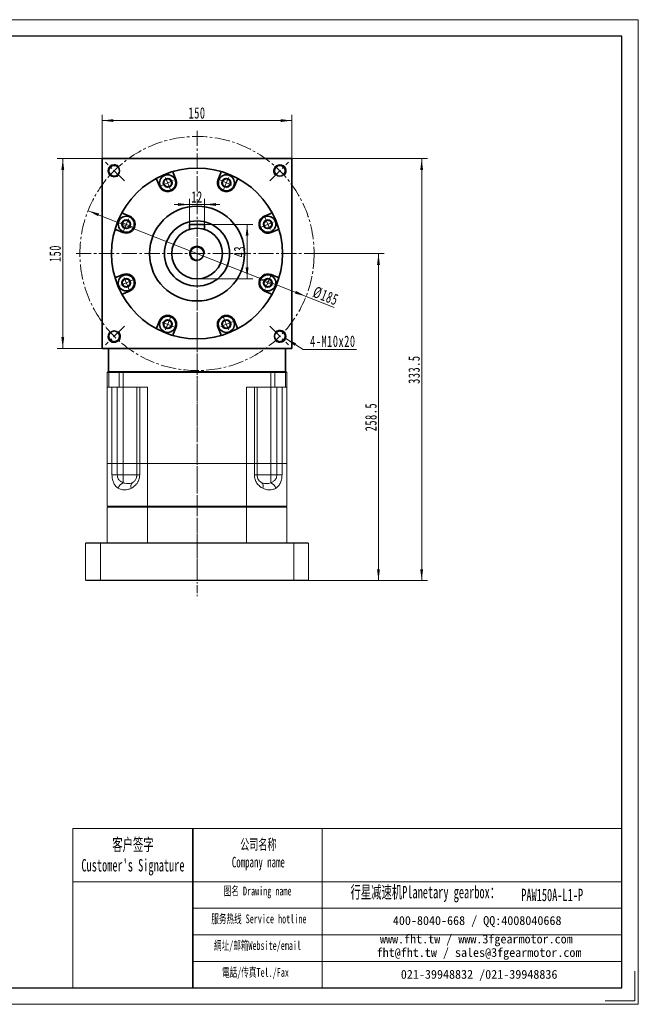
# Model space of a CAD drawing. Header units: millimetres. Extents: x 2861 to 3961, y -283 to 566.
# Tile 3 of 3: x 3472 to 3961, y -283 to 495. Entities that reach past the tile are written whole.
import ezdxf

# ---------------------------------------------------------------- set-up
doc = ezdxf.new("R2010")
doc.units = ezdxf.units.MM
doc.set_wipeout_variables(frame=1)
doc.linetypes.add('CENTER', pattern=[10.16, 6.35, -1.27, 1.27, -1.27])
doc.linetypes.add('点画线', pattern=[18, 12, -2, 2, -2])
doc.layers.get('0').update_dxf_attribs({"lineweight": 35})
for name, color, linetype, lineweight in [('3中心线层', 1, 'CENTER', 18), ('7标注层', 4, 'Continuous', 18), ('EB0', 7, 'Continuous', 35), ('SLD-0', 7, 'Continuous', 18), ('中心线层', 1, '点画线', 18), ('图框_外框线', 7, 'Continuous', 18), ('尺寸线层', 3, 'Continuous', 18), ('粗实线层', 7, 'Continuous', 35)]:
    doc.layers.add(name, color=color, linetype=linetype, lineweight=lineweight)
doc.styles.add('SLDTEXTSTYLE4', font='txt', dxfattribs={"width": 0.611111})
doc.styles.add('标准', font='txt', dxfattribs={"width": 0.667})
doc.dimstyles.new('a4-1-3', dxfattribs={"dimtxt": 9, "dimasz": 9, "dimexe": 4.5, "dimexo": 0, "dimgap": 1.5, "dimtad": 1, "dimdec": 3, "dimdsep": 46, "dimtxsty": '标准', "dimblk": '_CAXARROW', "dimcen": 0, "dimdle": 18, "dimazin": 2, "dimtfac": 0.707107, "dimtdec": 3, "dimtix": 1, "dimtmove": 2, "dimatfit": 3, "dimfxl": 0, "dimfrac": 2, "dimtolj": 1, "dimarcsym": 0})

# ---------------------------------------------------------------- blocks, each defined once
blk = doc.blocks.new('*X17')
at = {"layer": '中心线层', "linetype": '点画线', "lineweight": 18}
for p, q in [((-7.37, 0), (7.37, 0)), ((0, -7.37), (0, 7.37))]:
    blk.add_line(p, q, dxfattribs=at)
at = {"layer": '粗实线层'}
for p, q in [((-3.46, 0), (-1.73, 3)), ((-3.46, 0), (-1.73, -3)), ((-1.73, 3), (1.73, 3)), ((3.46, 0), (1.73, 3)), ((3.46, 0), (1.73, 3)), ((3.46, 0), (1.73, -3)), ((-1.73, -3), (1.73, -3))]:
    blk.add_line(p, q, dxfattribs=at)
blk.add_circle((0, 0), 3.46, dxfattribs=at)
for start, end in [(0, 180), (180, 360)]:
    blk.add_arc((0, 0), 6.37, start, end, dxfattribs=at)
blk = doc.blocks.new('*X18')
at = {"layer": '尺寸线层', "linetype": 'Continuous'}
for points in [[(3526.38, 344.5), (3534.34, 340.16), (3535.16, 342.25)], [(3698.53, 276.77), (3689.75, 279.02), (3690.57, 281.11)]]:
    blk.add_hatch(color=0, dxfattribs=at).paths.add_polyline_path(points, flags=0)
at = {"layer": '尺寸线层', "color": 0, "linetype": 'Continuous'}
blk.add_line((3720.69, 268.05), (3526.38, 344.5), dxfattribs=at)
at = {"layer": '尺寸线层', "color": 0, "insert": (3714.09, 277.07), "char_height": 9, "width": 41.9084, "attachment_point": 5, "rotation": 338.52399, "line_spacing_factor": 1.15057, "style": '标准'}
blk.add_mtext('\\T1.1;%%C185', dxfattribs=at)
blk = doc.blocks.new('_CAXARROW')
blk.add_hatch(color=0).paths.add_polyline_path([(0, 0), (-1, 0.125), (-1, -0.125)], flags=0)
blk = doc.blocks.new('*X19')
at = {"layer": '尺寸线层', "linetype": 'Continuous'}
blk.add_hatch(color=0, dxfattribs=at).paths.add_polyline_path([(-14.71, 8.58), (-6.48, 4.77), (-7.68, 2.86)], flags=0)
at = {"layer": '尺寸线层', "color": 0, "linetype": 'Continuous'}
blk.add_line((-14.71, 8.58), (-0.97, 0), dxfattribs=at)
at = {"layer": '尺寸线层', "color": 0}
for p, q in [((-0.97, 0), (0, 0)), ((0, 0), (41.11, 0)), ((0, 0), (0, 0))]:
    blk.add_line(p, q, dxfattribs=at)
at = {"layer": '尺寸线层', "color": 0, "insert": (4.5, 1.8), "char_height": 9, "width": 78.7372, "attachment_point": 7, "line_spacing_factor": 1.15057, "style": '标准'}
blk.add_mtext('\\T1.1;4-M10x20', dxfattribs=at)
blk = doc.blocks.new('*X20')
at = {"layer": '尺寸线层', "linetype": 'Continuous'}
for points in [[(3537.46, 415.72), (3546.46, 416.84), (3546.46, 414.59)], [(3687.46, 415.72), (3678.46, 416.84), (3678.46, 414.59)]]:
    blk.add_hatch(color=0, dxfattribs=at).paths.add_polyline_path(points, flags=0)
at = {"layer": '尺寸线层', "color": 0, "linetype": 'Continuous'}
for p, q in [((3537.46, 385.63), (3537.46, 420.22)), ((3687.46, 385.63), (3687.46, 420.22)), ((3537.46, 415.72), (3687.46, 415.72))]:
    blk.add_line(p, q, dxfattribs=at)
at = {"layer": '尺寸线层', "color": 0, "insert": (3612.46, 421.69), "char_height": 9, "width": 26.8287, "attachment_point": 5, "line_spacing_factor": 1.15057, "style": '标准'}
blk.add_mtext('\\T1.1;150', dxfattribs=at)
blk = doc.blocks.new('*X21')
at = {"layer": '尺寸线层', "linetype": 'Continuous'}
for points in [[(3506.43, 385.63), (3505.3, 376.63), (3507.55, 376.63)], [(3506.43, 235.63), (3505.3, 244.63), (3507.55, 244.63)]]:
    blk.add_hatch(color=0, dxfattribs=at).paths.add_polyline_path(points, flags=0)
at = {"layer": '尺寸线层', "color": 0, "linetype": 'Continuous'}
for p, q in [((3537.46, 385.63), (3501.93, 385.63)), ((3506.43, 235.63), (3506.43, 385.63)), ((3537.46, 235.63), (3501.93, 235.63))]:
    blk.add_line(p, q, dxfattribs=at)
at = {"layer": '尺寸线层', "color": 0, "insert": (3500.45, 310.63), "char_height": 9, "width": 26.8287, "attachment_point": 5, "rotation": 90, "line_spacing_factor": 1.15057, "style": '标准'}
blk.add_mtext('\\T1.1;150', dxfattribs=at)
blk = doc.blocks.new('*X30')
at = {"layer": '尺寸线层', "linetype": 'Continuous'}
for points in [[(3606.46, 349.38), (3597.46, 348.26), (3597.46, 350.51)], [(3618.46, 349.38), (3627.46, 348.26), (3627.46, 350.51)]]:
    blk.add_hatch(color=0, dxfattribs=at).paths.add_polyline_path(points, flags=0)
at = {"layer": '尺寸线层', "color": 0, "linetype": 'Continuous'}
for p, q in [((3606.46, 333.63), (3606.46, 353.88)), ((3618.46, 333.63), (3618.46, 353.88)), ((3630.46, 349.38), (3594.46, 349.38))]:
    blk.add_line(p, q, dxfattribs=at)
at = {"layer": '尺寸线层', "color": 0, "insert": (3612.46, 355.36), "char_height": 9, "width": 18, "attachment_point": 5, "line_spacing_factor": 1.15057, "style": '标准'}
blk.add_mtext('\\T1.1;12', dxfattribs=at)
blk = doc.blocks.new('*X31')
at = {"layer": '尺寸线层', "linetype": 'Continuous'}
for points in [[(3652.01, 333.63), (3653.13, 324.63), (3650.88, 324.63)], [(3652.01, 290.63), (3653.13, 299.63), (3650.88, 299.63)]]:
    blk.add_hatch(color=0, dxfattribs=at).paths.add_polyline_path(points, flags=0)
at = {"layer": '尺寸线层', "color": 0, "linetype": 'Continuous'}
for p, q in [((3618.46, 333.63), (3656.51, 333.63)), ((3652.01, 333.63), (3652.01, 290.63)), ((3612.46, 290.63), (3656.51, 290.63))]:
    blk.add_line(p, q, dxfattribs=at)
at = {"layer": '尺寸线层', "color": 0, "insert": (3646.06, 312.13), "char_height": 9, "width": 18.4199, "attachment_point": 5, "rotation": 90, "line_spacing_factor": 1.15057, "style": '标准'}
blk.add_mtext('\\T1.1;43', dxfattribs=at)
blk = doc.blocks.new('*X43')
at = {"layer": '尺寸线层', "linetype": 'Continuous'}
for points in [[(3789.88, 385.63), (3788.75, 376.63), (3791, 376.63)], [(3789.88, 52.13), (3788.75, 61.13), (3791, 61.13)]]:
    blk.add_hatch(color=0, dxfattribs=at).paths.add_polyline_path(points, flags=0)
at = {"layer": '尺寸线层', "color": 0, "linetype": 'Continuous'}
for p, q in [((3687.46, 385.63), (3794.38, 385.63)), ((3789.88, 52.13), (3789.88, 385.63)), ((3699.96, 52.13), (3794.38, 52.13))]:
    blk.add_line(p, q, dxfattribs=at)
at = {"layer": '尺寸线层', "color": 0, "insert": (3783.92, 218.88), "char_height": 9, "width": 41.3526, "attachment_point": 5, "rotation": 90, "line_spacing_factor": 1.15057, "style": '标准'}
blk.add_mtext('\\T1.1;333.5', dxfattribs=at)
blk = doc.blocks.new('*X44')
at = {"layer": '尺寸线层', "linetype": 'Continuous'}
for points in [[(3755.77, 310.63), (3756.89, 301.63), (3754.64, 301.63)], [(3755.77, 52.13), (3756.89, 61.13), (3754.64, 61.13)]]:
    blk.add_hatch(color=0, dxfattribs=at).paths.add_polyline_path(points, flags=0)
at = {"layer": '尺寸线层', "color": 0, "linetype": 'Continuous'}
for p, q in [((3707.96, 310.63), (3760.27, 310.63)), ((3755.77, 310.63), (3755.77, 52.13)), ((3699.96, 52.13), (3760.27, 52.13))]:
    blk.add_line(p, q, dxfattribs=at)
at = {"layer": '尺寸线层', "color": 0, "insert": (3749.82, 181.38), "char_height": 9, "width": 42.0015, "attachment_point": 5, "rotation": 90, "line_spacing_factor": 1.15057, "style": '标准'}
blk.add_mtext('\\T1.1;258.5', dxfattribs=at)

msp = doc.modelspace()

# ---------------------------------------------------------------- linework, layer by layer
at = {"color": 7, "linetype": 'Continuous', "lineweight": 15}
for p, q in [((3541.9551, 217.1331), (3541.4551, 216.633)), ((3541.4551, 205.1331), (3541.4551, 216.633)), ((3542.7051, 216.633), (3541.4551, 216.633)), ((3541.9551, 217.1331), (3543.0801, 217.1331)), ((3543.0801, 217.1331), (3542.7051, 216.633)), ((3550.9414, 216.633), (3542.7051, 216.633)), ((3542.7051, 216.633), (3542.7051, 205.1331)), ((3543.0801, 217.1331), (3551.2721, 217.1331)), ((3551.2721, 217.1331), (3550.9414, 216.633)), ((3550.9414, 205.1331), (3550.9414, 216.633)), ((3554.2486, 216.633), (3550.9414, 216.633)), ((3551.2721, 217.1331), (3554.2486, 217.1331)), ((3554.2486, 217.1331), (3670.6616, 217.1331)), ((3554.2486, 217.1331), (3554.2486, 216.633)), ((3670.6616, 216.633), (3554.2486, 216.633)), ((3554.2486, 216.633), (3554.2486, 205.1331)), ((3670.6616, 217.1331), (3673.6381, 217.1331)), ((3670.6616, 217.1331), (3670.6616, 216.633)), ((3673.9688, 216.633), (3670.6616, 216.633)), ((3670.6616, 205.1331), (3670.6616, 216.633)), ((3673.9688, 216.633), (3673.6381, 217.1331)), ((3673.6381, 217.1331), (3681.8301, 217.1331)), ((3673.9688, 216.633), (3673.9688, 205.1331)), ((3682.2051, 216.633), (3673.9688, 216.633)), ((3682.2051, 216.633), (3681.8301, 217.1331)), ((3681.8301, 217.1331), (3682.9551, 217.1331)), ((3682.2051, 205.1331), (3682.2051, 216.633)), ((3683.4551, 216.633), (3682.2051, 216.633)), ((3683.4551, 216.633), (3682.9551, 217.1331)), ((3683.4551, 216.633), (3683.4551, 205.1331)), ((3542.7051, 205.1331), (3541.4551, 205.1331)), ((3541.4551, 144.6331), (3541.4551, 205.1331)), ((3550.9414, 205.1331), (3542.7051, 205.1331)), ((3545.304, 144.6331), (3545.304, 205.1331)), ((3549.4492, 205.1331), (3549.4492, 144.6331)), ((3554.2486, 205.1331), (3550.9414, 205.1331)), ((3554.1188, 205.1331), (3554.1188, 144.6331)), ((3573.4679, 205.1331), (3554.2486, 205.1331)), ((3564.9551, 144.6331), (3564.9551, 205.1331)), ((3567.1591, 205.1331), (3567.1591, 144.6331)), ((3573.4679, 205.1331), (3573.4679, 144.6331)), ((3670.6616, 205.1331), (3651.4423, 205.1331)), ((3651.4423, 144.6331), (3651.4423, 205.1331)), ((3657.7512, 144.6331), (3657.7512, 205.1331)), ((3659.9551, 205.1331), (3659.9551, 144.6331)), ((3673.9688, 205.1331), (3670.6616, 205.1331)), ((3670.7914, 205.1331), (3670.7914, 144.6331)), ((3682.2051, 205.1331), (3673.9688, 205.1331)), ((3675.4611, 144.6331), (3675.4611, 205.1331)), ((3679.6062, 205.1331), (3679.6062, 144.6331)), ((3683.4551, 205.1331), (3682.2051, 205.1331)), ((3683.4551, 205.1331), (3683.4551, 144.6331)), ((3545.304, 144.6331), (3541.4551, 144.6331)), ((3541.4551, 144.6331), (3541.4551, 111.1331)), ((3545.304, 144.6331), (3541.4551, 144.6331)), ((3545.304, 135.6331), (3545.304, 144.6331)), ((3545.304, 144.6331), (3549.4492, 144.6331)), ((3549.4492, 144.6331), (3545.304, 144.6331)), ((3549.4492, 144.6331), (3549.4492, 135.6331)), ((3554.1188, 144.6331), (3549.4492, 144.6331)), ((3549.4492, 144.6331), (3554.1188, 144.6331)), ((3554.1188, 135.6331), (3554.1188, 144.6331)), ((3564.9551, 144.6331), (3554.1188, 144.6331)), ((3554.1188, 144.6331), (3564.9551, 144.6331)), ((3564.9551, 135.6331), (3564.9551, 144.6331)), ((3564.9551, 144.6331), (3567.1591, 144.6331)), ((3567.1591, 144.6331), (3564.9551, 144.6331)), ((3567.1591, 144.6331), (3567.1591, 135.6331)), ((3573.4679, 144.6331), (3567.1591, 144.6331)), ((3573.4679, 144.6331), (3567.1591, 144.6331)), ((3573.4679, 111.1331), (3573.4679, 144.6331)), ((3651.4423, 144.6331), (3573.4679, 144.6331)), ((3651.4423, 144.6331), (3573.4679, 144.6331)), ((3651.4423, 144.6331), (3651.4423, 111.1331)), ((3657.7512, 144.6331), (3651.4423, 144.6331)), ((3657.7512, 144.6331), (3651.4423, 144.6331)), ((3657.7512, 135.6331), (3657.7512, 144.6331)), ((3657.7512, 144.6331), (3659.9551, 144.6331)), ((3659.9551, 144.6331), (3657.7512, 144.6331)), ((3659.9551, 144.6331), (3659.9551, 135.6331)), ((3670.7914, 144.6331), (3659.9551, 144.6331)), ((3659.9551, 144.6331), (3670.7914, 144.6331)), ((3670.7914, 135.6331), (3670.7914, 144.6331)), ((3675.4611, 144.6331), (3670.7914, 144.6331)), ((3670.7914, 144.6331), (3675.4611, 144.6331)), ((3675.4611, 135.6331), (3675.4611, 144.6331)), ((3675.4611, 144.6331), (3679.6062, 144.6331)), ((3679.6062, 144.6331), (3675.4611, 144.6331)), ((3679.6062, 144.6331), (3679.6062, 135.6331)), ((3683.4551, 144.6331), (3679.6062, 144.6331)), ((3683.4551, 144.6331), (3679.6062, 144.6331)), ((3683.4551, 111.1331), (3683.4551, 144.6331)), ((3545.304, 135.6331), (3549.4492, 135.6331)), ((3549.4492, 135.6331), (3554.1188, 135.6331)), ((3554.1188, 135.6331), (3564.9551, 135.6331)), ((3554.1188, 135.6331), (3554.1188, 129.5011)), ((3567.1591, 135.6331), (3564.9551, 135.6331)), ((3657.7512, 135.6331), (3659.9551, 135.6331)), ((3659.9551, 135.6331), (3670.7914, 135.6331)), ((3670.7914, 135.6331), (3670.7914, 129.5011)), ((3670.7914, 135.6331), (3675.4611, 135.6331)), ((3679.6062, 135.6331), (3675.4611, 135.6331)), ((3541.4551, 111.1331), (3573.4679, 111.1331)), ((3573.4679, 110.1331), (3541.4551, 110.1331)), ((3541.4551, 82.133), (3541.4551, 110.1331)), ((3573.5964, 110.6331), (3541.9551, 110.6331)), ((3541.9551, 110.6331), (3573.5964, 110.6331)), ((3573.4679, 111.1331), (3651.4423, 111.1331)), ((3573.4679, 82.133), (3573.4679, 110.1331)), ((3651.4423, 110.1331), (3573.4679, 110.1331)), ((3651.3138, 110.6331), (3573.5964, 110.6331)), ((3573.5964, 110.6331), (3651.3138, 110.6331)), ((3682.9551, 110.6331), (3651.3138, 110.6331)), ((3651.3138, 110.6331), (3682.9551, 110.6331)), ((3651.4423, 111.1331), (3683.4551, 111.1331)), ((3651.4423, 82.133), (3651.4423, 110.1331)), ((3683.4551, 110.1331), (3651.4423, 110.1331)), ((3683.4551, 82.133), (3683.4551, 110.1331)), ((3536.1121, 81.6331), (3524.4551, 81.6331)), ((3524.4551, 81.6331), (3524.4551, 52.6331)), ((3524.9551, 82.133), (3536.299, 82.133)), ((3536.1121, 52.6331), (3536.1121, 81.6331)), ((3688.7981, 81.6331), (3536.1121, 81.6331)), ((3536.299, 82.133), (3688.6112, 82.133)), ((3688.6112, 82.133), (3699.9551, 82.133)), ((3688.7981, 81.6331), (3688.7981, 52.6331)), ((3700.4551, 81.6331), (3688.7981, 81.6331)), ((3700.4551, 52.6331), (3700.4551, 81.6331)), ((3524.4551, 52.6331), (3536.1121, 52.6331)), ((3536.299, 52.133), (3524.9551, 52.133)), ((3536.1121, 52.6331), (3688.7981, 52.6331)), ((3688.6112, 52.133), (3536.299, 52.133)), ((3699.9551, 52.133), (3688.6112, 52.133)), ((3688.7981, 52.6331), (3700.4551, 52.6331))]:
    msp.add_line(p, q, dxfattribs=at)
msp.add_line((3609.1419, -143.7976), (3609.1419, -269.5698))
for centre, radius, start, end in [((3556.5795, 123.4735), 6.5105, 112.2070384, 165.3405406), ((3563.763, 126.7989), 3.6352, 131.9843146, 207.4873194), ((3661.1472, 126.7989), 3.6352, 332.5127745, 48.0156859), ((3668.3307, 123.4735), 6.5105, 14.6594742, 67.793002)]:
    msp.add_arc(centre, radius, start, end, dxfattribs=at)
for points, knots in [([(3550.2809, 125.1211), (3549.6327, 125.5896), (3548.6197, 126.3217), (3547.475, 127.7819), (3546.7009, 129.1011), (3546.0876, 130.5822), (3545.6424, 132.174), (3545.3591, 133.8767), (3545.3224, 135.0477), (3545.304, 135.6331)], [0, 0, 0, 0, 2.87535003, 4.49339855, 6.11019318, 7.62575647, 9.140182, 10.63867492, 12.13662643, 12.13662643, 12.13662643, 12.13662643]), ([(3549.4492, 135.6331), (3549.4955, 135.0455), (3549.55, 134.3546), (3549.977, 133.0547), (3550.7548, 131.6944), (3552.2814, 130.327), (3553.5181, 129.7711), (3554.1188, 129.5011)], [0, 0, 0, 0, 1.58288668, 1.86126394, 3.83202637, 6.0832257, 8.20998106, 8.20998106, 8.20998106, 8.20998106]), ([(3567.1591, 135.6331), (3567.1225, 134.9411), (3567.0557, 133.6735), (3566.5677, 131.9147), (3566.0487, 130.6963), (3565.3695, 129.4636), (3564.51, 128.2448), (3563.251, 126.9457), (3561.9142, 125.8929), (3560.997, 125.3784), (3560.5382, 125.1211)], [0, 0, 0, 0, 1.90346265, 3.4872403, 5.07199036, 5.67428425, 7.58473545, 9.49727225, 11.28008057, 13.06388852, 13.06388852, 13.06388852, 13.06388852]), ([(3561.3313, 129.5011), (3561.8248, 129.8143), (3562.5663, 130.2849), (3563.4888, 131.3043), (3564.174, 132.3245), (3564.6291, 133.4147), (3564.9029, 134.5792), (3564.935, 135.228), (3564.9551, 135.6331)], [0, 0, 0, 0, 2.21348377, 3.32594096, 4.43619248, 5.87429024, 6.47272674, 7.46705315, 7.46705315, 7.46705315, 7.46705315]), ([(3664.372, 125.1211), (3663.5779, 125.5896), (3662.337, 126.3217), (3660.8196, 127.7819), (3659.7614, 129.1011), (3658.8945, 130.5822), (3658.2502, 132.174), (3657.8334, 133.8767), (3657.7786, 135.0477), (3657.7512, 135.6331)], [0, 0, 0, 0, 3.09457451, 4.83598636, 6.57604871, 8.20716049, 9.83704954, 11.44979115, 13.06194956, 13.06194956, 13.06194956, 13.06194956]), ([(3659.9551, 135.6331), (3659.9954, 135.0455), (3660.0428, 134.3546), (3660.4069, 133.0547), (3661.0584, 131.6944), (3662.2659, 130.327), (3663.1496, 129.7711), (3663.5789, 129.5011)], [0, 0, 0, 0, 1.43919666, 1.69230368, 3.48416635, 5.53100915, 7.4647019, 7.4647019, 7.4647019, 7.4647019]), ([(3670.7914, 129.5011), (3671.4803, 129.8143), (3672.5153, 130.2849), (3673.6947, 131.3043), (3674.5425, 132.3245), (3675.0816, 133.4147), (3675.4009, 134.5792), (3675.4379, 135.228), (3675.4611, 135.6331)], [0, 0, 0, 0, 2.43466541, 3.65828581, 4.87947641, 6.46127306, 7.1195092, 8.21319224, 8.21319224, 8.21319224, 8.21319224]), ([(3679.6062, 135.6331), (3679.5816, 134.9411), (3679.5366, 133.6735), (3679.2047, 131.9147), (3678.8448, 130.6963), (3678.3654, 129.4636), (3677.7466, 128.2448), (3676.8041, 126.9457), (3675.7628, 125.8929), (3675.0072, 125.3784), (3674.6293, 125.1211)], [0, 0, 0, 0, 1.76880186, 3.24053503, 4.71317204, 5.27285582, 7.04815266, 8.82538622, 10.4820678, 12.13968035, 12.13968035, 12.13968035, 12.13968035]), ([(3560.5382, 125.1211), (3560.4772, 125.0901), (3559.5681, 124.6281), (3557.746, 124.0651), (3555.4583, 123.8875), (3553.5454, 123.9928), (3551.881, 124.3001), (3550.8412, 124.8336), (3550.2809, 125.1211)], [0, 0, 0, 0, 0.18420837, 2.74643248, 5.31984955, 7.00092447, 8.68033711, 10.64337142, 10.64337142, 10.64337142, 10.64337142]), ([(3554.1188, 129.5011), (3554.5342, 129.334), (3555.7681, 128.8375), (3557.7834, 128.7946), (3559.6688, 128.8254), (3560.7727, 129.274), (3561.3313, 129.5011)], [0, 0, 0, 0, 1.24749681, 3.70559341, 5.53544568, 7.41027591, 7.41027591, 7.41027591, 7.41027591]), ([(3663.5789, 129.5011), (3663.9513, 129.334), (3665.0577, 128.8375), (3666.7144, 128.7946), (3668.8981, 128.8254), (3670.1552, 129.274), (3670.7914, 129.5011)], [0, 0, 0, 0, 1.2474284, 3.70537927, 5.53512978, 7.40984781, 7.40984781, 7.40984781, 7.40984781]), ([(3674.6293, 125.1211), (3674.5783, 125.0901), (3673.8177, 124.6281), (3672.2183, 124.0651), (3670.0353, 123.8875), (3668.0634, 123.9928), (3666.2542, 124.3001), (3665.0311, 124.8336), (3664.372, 125.1211)], [0, 0, 0, 0, 0.18420907, 2.74644458, 5.31987138, 7.00095458, 8.68037162, 10.64341167, 10.64341167, 10.64341167, 10.64341167])]:
    msp.add_open_spline(points, degree=3, knots=knots, dxfattribs=at)
for points in [[(3541.9551, 110.6331), (3541.4551, 111.1331)], [(3541.4551, 110.1331), (3541.9551, 110.6331)], [(3573.4679, 111.1331), (3573.5964, 110.6331)], [(3573.5964, 110.6331), (3573.4679, 110.1331)], [(3651.4423, 111.1331), (3651.3138, 110.6331)], [(3651.3138, 110.6331), (3651.4423, 110.1331)], [(3683.4551, 111.1331), (3682.9551, 110.6331)], [(3682.9551, 110.6331), (3683.4551, 110.1331)], [(3524.4551, 81.6331), (3524.9551, 82.133)], [(3536.299, 82.133), (3536.1121, 81.6331)], [(3688.6112, 82.133), (3688.7981, 81.6331)], [(3699.9551, 82.133), (3700.4551, 81.6331)], [(3524.4551, 52.6331), (3524.9551, 52.133)], [(3536.1121, 52.6331), (3536.299, 52.133)], [(3688.7981, 52.6331), (3688.6112, 52.133)], [(3699.9551, 52.133), (3700.4551, 52.6331)]]:
    msp.add_open_spline(points, degree=1, dxfattribs=at)
at = {"layer": '3中心线层'}
msp.add_line((3612.4551, 322.8212), (3612.4551, 39.8138), dxfattribs=at)
at = {"layer": '7标注层', "color": 0}
msp.add_line((3514.2664, -143.7976), (3514.2664, -269.5483), dxfattribs=at)
at = {"layer": 'EB0'}
msp.add_line((3682.4551, 217.1331), (3542.4551, 217.1331), dxfattribs=at)
at = {"layer": '中心线层'}
for p, q in [((3612.4551, 53.7111), (3612.4551, 408.1411)), ((3555.0496, 368.0386), (3540.2237, 382.8644)), ((3669.8606, 368.0386), (3684.6865, 382.8644)), ((3516.9551, 310.6331), (3707.9551, 310.6331)), ((3555.0496, 253.2275), (3540.2237, 238.4017)), ((3669.8606, 253.2275), (3684.6865, 238.4017))]:
    msp.add_line(p, q, dxfattribs=at)
msp.add_circle((3612.4551, 310.6331), 92.5, dxfattribs=at)
at = {"layer": '图框_外框线'}
for p, q in [((3514.2664, -143.7976), (3609.1419, -143.7976)), ((3609.1419, -143.7976), (3609.1419, -269.5483)), ((3609.1419, -143.7976), (3947.8748, -143.7976)), ((3711.3639, -143.7976), (3711.3639, -269.5483)), ((3514.2664, -185.7607), (3609.1419, -185.7607)), ((3609.1419, -185.7607), (3947.8748, -185.7607)), ((3609.1419, -206.7423), (3947.8748, -206.7423)), ((3609.1419, -227.7238), (3947.8748, -227.7238)), ((3609.1419, -248.7054), (3947.8748, -248.7054))]:
    msp.add_line(p, q, dxfattribs=at)
at = {"layer": '图框_外框线', "color": 3}
msp.add_lwpolyline([(2860.6588, -282.6473), (3960.9738, -282.6473), (3960.9738, 495.4325), (2860.6588, 495.4325)], close=True, dxfattribs=at)
at = {"layer": '图框_外框线', "color": 3, "lineweight": 25}
msp.add_lwpolyline([(2926.1538, -269.5483), (3947.8748, -269.5483), (3947.8748, 482.3335), (2926.1538, 482.3335)], close=True, dxfattribs=at)
at = {"layer": '图框_外框线', "color": 3}
msp.add_lwpolyline([(3958.354, -256.4493), (3958.354, -280.0275), (3934.7758, -280.0275)], dxfattribs=at)
at = {"layer": '粗实线层'}
for p, q in [((3537.4551, 385.6331), (3687.4551, 385.6331)), ((3537.4551, 235.6331), (3537.4551, 385.6331)), ((3687.4551, 235.6331), (3687.4551, 385.6331)), ((3618.4551, 333.6331), (3606.4551, 333.6331)), ((3606.4551, 333.6331), (3606.4551, 329.7118)), ((3618.4551, 333.6331), (3618.4551, 329.7118)), ((3553.8816, 293.9479), (3548.7845, 291.8366)), ((3671.0286, 293.9479), (3676.1257, 291.8366)), ((3559.2392, 281.0135), (3554.1421, 278.9023)), ((3665.671, 281.0135), (3670.7681, 278.9023)), ((3537.4551, 235.6331), (3687.4551, 235.6331)), ((3542.4551, 217.1331), (3542.4551, 235.6331)), ((3682.4551, 217.1331), (3682.4551, 235.6331))]:
    msp.add_line(p, q, dxfattribs=at)
for centre, radius in [((3547.0477, 376.0404), 4.25), ((3612.4551, 310.6331), 67.5), ((3677.8625, 376.0404), 4.25), ((3612.4551, 310.6331), 37.5), ((3612.4551, 310.6331), 25.75), ((3612.4551, 310.6331), 20), ((3612.4551, 310.6331), 5.25), ((3547.0477, 245.2257), 4.25), ((3677.8625, 245.2257), 4.25)]:
    msp.add_circle(centre, radius, dxfattribs=at)
at = {"layer": '粗实线层', "lineweight": 18}
for centre, radius, start, end in [((3547.0477, 376.0404), 5, 43.4512768, 315), ((3677.8625, 376.0404), 5, 313.4512768, 225), ((3612.4551, 310.6331), 6, 0, 270), ((3677.8625, 245.2257), 5, 223.4512768, 135), ((3547.0477, 245.2257), 5, 133.4512768, 45)]:
    msp.add_arc(centre, radius, start, end, dxfattribs=at)
at = {"layer": '粗实线层'}
for centre, radius, start, end in [((3548.4018, 292.7605), 1, 195.5906628, 292.4999471), ((3556.5604, 287.4807), 7, 292.5, 112.5), ((3668.3498, 287.4807), 7, 67.5, 247.5), ((3676.5084, 292.7605), 1, 247.5000529, 344.4093372), ((3554.5248, 277.9784), 1, 112.5000529, 209.4093372), ((3670.3854, 277.9784), 1, 330.5906628, 67.4999471)]:
    msp.add_arc(centre, radius, start, end, dxfattribs=at)

# ---------------------------------------------------------------- block references
at = {"layer": '尺寸线层'}
msp.add_blockref('*X19', (3697.2597, 234.8944), dxfattribs=at)
at = {"layer": '粗实线层'}
for p, rotation in [((3556.5604, 287.4807), 112.5), ((3668.3498, 287.4807), 247.5000000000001)]:
    msp.add_blockref('*X17', p, dxfattribs=dict(at, rotation=rotation))

# ---------------------------------------------------------------- texts
at = {"layer": 'SLD-0', "color": 1, "attachment_point": 2, "style": 'SLDTEXTSTYLE4'}
for s, insert, char_height, width in [("{\\fSimSun|b1|i0|c134|p2;客户签字\\PCustomer's Signature}", (3561.8677, -151.5609), 9.791395, 121.805964), ('{\\fSimSun|b1|i0|c134|p2;公司名称\\PCompany name}', (3660.9013, -152.0807), 8.392624, 108.658281), ('{\\fSimSun|b1|i0|c134|p2;图名 Drawing name}', (3660.3276, -189.6284), 6.993854, 89.442186), ('{\\fSimSun|b1|i0|c134|p2;  \\H1.1667x;行星减速机Planetary gearbox\\fSimSun|b0|i0|c134|p2;：}', (3789.2636, -189.0889), 8.392624, 131.996174), ('{\\fSimSun|b1|i0|c134|p2;PAW150A-L1-P}', (3892.9509, -191.3171), 9.791395, 71.256681), ('{\\fSimSun|b1|i0|c134|p2;服务热线 Service hotline}', (3661.3194, -211.6204), 6.993854, 99.647188), ('{\\fSimSun|b1|i0|c134|p2;網址/邮箱Website/email}', (3660.2303, -232.6918), 6.993854, 103.723343), ('{\\fSimSun|b1|i0|c134|p2;電話/传真Tel./Fax}', (3658.6634, -253.9274), 6.993854, 104.970831)]:
    msp.add_mtext(s, dxfattribs=dict(at, insert=insert, char_height=char_height, width=width))
at = {"layer": 'SLD-0', "color": 1, "char_height": 6.993854, "attachment_point": 2}
for s, insert, width in [('{\\fSimSun|b1|i0|c134|p2;400-8040-668 / QQ:4008040668}', (3833.7205, -212.9567), 203.62891), ('{\\fSimSun|b1|i0|c134|p2;www.fht.tw / www.3fgearmotor.com }', (3833.0756, -227.524), 203.858139), ('{\\fSimSun|b1|i0|c134|p2;fht@fht.tw / sales@3fgearmotor.com }', (3835.2071, -238.1738), 203.858139), ('{\\fSimSun|b1|i0|c134|p2;021-39948832 /021-39948836 }', (3835.2802, -255.4566), 155.661111)]:
    msp.add_mtext(s, dxfattribs=dict(at, insert=insert, width=width))

# ---------------------------------------------------------------- dimensions: what is measured, and where the dimension line sits
at = {"layer": '尺寸线层'}
dim = msp.add_linear_dim(base=(3687.4551, 415.7192), p1=(3537.4551, 385.6331), p2=(3687.4551, 385.6331), dimstyle='a4-1-3', override={"dimsah": 1, "dimtfill": 1, "dimtzin": 0}, dxfattribs=at)
dim.commit()
dim.dimension.update_dxf_attribs({"geometry": '*X20', "text_midpoint": (3612.4551, 421.6941), "dimtype": 160})
for base, p1, p2, angle, picture, middle in [((3506.4291, 385.6331), (3537.4551, 235.6331), (3537.4551, 385.6331), 90, '*X21', (3500.4543, 310.6331)), ((3789.8756, 385.6331), (3699.9551, 52.133), (3687.4551, 385.6331), 90, '*X43', (3783.9243, 218.883)), ((3652.0096, 290.6331), (3618.4551, 333.6331), (3612.4551, 290.6331), 270, '*X31', (3646.0598, 312.1331)), ((3755.7699, 52.133), (3707.9551, 310.6331), (3699.9551, 52.133), 90, '*X44', (3749.8185, 181.383))]:
    dim = msp.add_linear_dim(base=base, p1=p1, p2=p2, angle=angle, dimstyle='a4-1-3', override={"dimsah": 1, "dimtfill": 1, "dimtzin": 0}, dxfattribs=at)
    dim.commit()
    dim.dimension.update_dxf_attribs({"geometry": picture, "text_midpoint": middle, "dimtype": 160})

# ---------------------------------------------------------------- next in the draw order: wipeouts: each hides what was drawn before it
for points in [[(3595.1833, 368.9635), (3594.7222, 369.8659), (3594.7222, 369.8659), (3593.5778, 371.2434), (3592.0951, 372.2476), (3590.3913, 372.799), (3588.6014, 372.854), (3586.867, 372.4083), (3586.867, 372.4083), (3585.3254, 371.497), (3584.0986, 370.1925), (3583.2838, 368.5978), (3582.9454, 366.8393), (3583.1102, 365.0561), (3583.1102, 365.0561), (3583.4223, 364.092), (3583.4223, 364.092), (3584.2531, 362.653), (3585.428, 361.4781), (3586.867, 360.6473), (3588.472, 360.2172), (3590.1336, 360.2172), (3591.7385, 360.6473), (3591.7385, 360.6473), (3593.4365, 361.6878), (3594.7298, 363.2021), (3595.4919, 365.0419), (3595.6481, 367.0272)], [(3641.4879, 364.092), (3641.8, 365.0561), (3641.8, 365.0561), (3641.9648, 366.8393), (3641.6264, 368.5978), (3640.8116, 370.1925), (3639.5848, 371.497), (3638.0432, 372.4083), (3638.0432, 372.4083), (3636.3088, 372.854), (3634.5189, 372.799), (3632.8151, 372.2476), (3631.3324, 371.2434), (3630.1881, 369.8659), (3630.1881, 369.8659), (3629.727, 368.9635), (3629.727, 368.9635), (3629.2969, 367.3586), (3629.2969, 365.697), (3629.727, 364.092), (3630.5578, 362.653), (3631.7327, 361.4781), (3633.1717, 360.6473), (3633.1717, 360.6473), (3635.1081, 360.1824), (3637.0933, 360.3386), (3638.9332, 361.1007), (3640.4474, 362.394)], [(3558.9962, 339.6659), (3558.032, 339.9779), (3558.032, 339.9779), (3556.2489, 340.1428), (3554.4904, 339.8044), (3552.8957, 338.9896), (3551.5911, 337.7628), (3550.6799, 336.2212), (3550.6799, 336.2212), (3550.2342, 334.4868), (3550.2892, 332.6968), (3550.8406, 330.9931), (3551.8448, 329.5103), (3553.2222, 328.366), (3553.2222, 328.366), (3554.1246, 327.9049), (3554.1246, 327.9049), (3555.7296, 327.4749), (3557.3912, 327.4749), (3558.9962, 327.9049), (3560.4352, 328.7357), (3561.6101, 329.9106), (3562.4409, 331.3496), (3562.4409, 331.3496), (3562.9058, 333.286), (3562.7495, 335.2713), (3561.9874, 337.1111), (3560.6941, 338.6254)], [(3670.7856, 327.9049), (3671.688, 328.366), (3671.688, 328.366), (3673.0654, 329.5103), (3674.0696, 330.9931), (3674.621, 332.6968), (3674.6761, 334.4868), (3674.2303, 336.2212), (3674.2303, 336.2212), (3673.3191, 337.7628), (3672.0145, 338.9896), (3670.4199, 339.8044), (3668.6613, 340.1428), (3666.8782, 339.9779), (3666.8782, 339.9779), (3665.914, 339.6659), (3665.914, 339.6659), (3664.475, 338.8351), (3663.3001, 337.6602), (3662.4693, 336.2212), (3662.0393, 334.6162), (3662.0393, 332.9546), (3662.4693, 331.3496), (3662.4693, 331.3496), (3663.5098, 329.6517), (3665.0241, 328.3583), (3666.8639, 327.5963), (3668.8492, 327.44)], [(3583.4223, 257.1741), (3583.1102, 256.21), (3583.1102, 256.21), (3582.9454, 254.4268), (3583.2838, 252.6683), (3584.0986, 251.0736), (3585.3254, 249.7691), (3586.867, 248.8578), (3586.867, 248.8578), (3588.6014, 248.4121), (3590.3913, 248.4671), (3592.0951, 249.0185), (3593.5778, 250.0227), (3594.7222, 251.4002), (3594.7222, 251.4002), (3595.1833, 252.3026), (3595.1833, 252.3026), (3595.6133, 253.9075), (3595.6133, 255.5691), (3595.1833, 257.1741), (3594.3525, 258.6131), (3593.1775, 259.788), (3591.7385, 260.6188), (3591.7385, 260.6188), (3589.8021, 261.0837), (3587.8169, 260.9275), (3585.9771, 260.1654), (3584.4628, 258.8721)], [(3629.727, 252.3026), (3630.1881, 251.4002), (3630.1881, 251.4002), (3631.3324, 250.0227), (3632.8151, 249.0185), (3634.5189, 248.4671), (3636.3088, 248.4121), (3638.0432, 248.8578), (3638.0432, 248.8578), (3639.5848, 249.7691), (3640.8116, 251.0736), (3641.6264, 252.6683), (3641.9648, 254.4268), (3641.8, 256.21), (3641.8, 256.21), (3641.4879, 257.1741), (3641.4879, 257.1741), (3640.6571, 258.6131), (3639.4822, 259.788), (3638.0432, 260.6188), (3636.4383, 261.0489), (3634.7767, 261.0489), (3633.1717, 260.6188), (3633.1717, 260.6188), (3631.4737, 259.5783), (3630.1804, 258.064), (3629.4183, 256.2242), (3629.2621, 254.2389)]]:
    msp.add_wipeout(points).dxf.layer = '粗实线层'

# ---------------------------------------------------------------- next in the draw order: linework, layer by layer
at = {"layer": '粗实线层'}
for p, q in [((3595.7699, 369.2065), (3593.6586, 374.3036)), ((3629.1403, 369.2065), (3631.2516, 374.3036)), ((3582.8356, 363.849), (3580.7243, 368.9461)), ((3642.0746, 363.849), (3644.1859, 368.9461)), ((3559.2392, 340.2526), (3554.1421, 342.3638)), ((3665.671, 340.2526), (3670.7681, 342.3638)), ((3553.8816, 327.3182), (3548.7845, 329.4295)), ((3671.0286, 327.3182), (3676.1257, 329.4295)), ((3582.8356, 257.4171), (3580.7243, 252.32)), ((3642.0746, 257.4171), (3644.1859, 252.32)), ((3595.7699, 252.0596), (3593.6586, 246.9625)), ((3629.1403, 252.0596), (3631.2516, 246.9625))]:
    msp.add_line(p, q, dxfattribs=at)
for centre, radius, start, end in [((3594.5825, 374.6863), 1, 105.5906628, 202.4999471), ((3630.3277, 374.6863), 1, 337.5000529, 74.4093372), ((3579.8004, 368.5634), 1, 22.5000529, 119.4093372), ((3589.3028, 366.5278), 7, 202.5, 22.5), ((3635.6075, 366.5278), 7, 157.5, 337.5), ((3645.1098, 368.5634), 1, 60.5906628, 157.4999471), ((3554.5248, 343.2877), 1, 150.5906628, 247.4999471), ((3670.3854, 343.2877), 1, 292.5000529, 29.4093372), ((3556.5604, 333.7854), 7, 247.5, 67.5), ((3668.3498, 333.7854), 7, 112.5, 292.5), ((3548.4018, 328.5056), 1, 67.5000529, 164.4093372), ((3676.5084, 328.5056), 1, 15.5906628, 112.4999471), ((3589.3028, 254.7383), 7, 337.5, 157.5), ((3635.6075, 254.7383), 7, 22.5, 202.5), ((3579.8004, 252.7027), 1, 240.5906628, 337.4999471), ((3645.1098, 252.7027), 1, 202.5000529, 299.4093372), ((3594.5825, 246.5798), 1, 157.5000529, 254.4093372), ((3630.3277, 246.5798), 1, 285.5906628, 22.4999471)]:
    msp.add_arc(centre, radius, start, end, dxfattribs=at)

# ---------------------------------------------------------------- next in the draw order: block references
for p, rotation in [((3589.3028, 366.5278), 22.5), ((3635.6075, 366.5278), 337.5000000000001), ((3556.5604, 333.7854), 67.50000000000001), ((3668.3498, 333.7854), 292.5000000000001), ((3589.3028, 254.7383), 157.5), ((3635.6075, 254.7383), 202.5)]:
    msp.add_blockref('*X17', p, dxfattribs=dict(at, rotation=rotation))

# ---------------------------------------------------------------- next in the draw order: dimensions: what is measured, and where the dimension line sits
at = {"layer": '尺寸线层'}
dim = msp.add_linear_dim(base=(3606.4551, 349.3818), p1=(3618.4551, 333.6331), p2=(3606.4551, 333.6331), dimstyle='a4-1-3', override={"dimsah": 1, "dimtfill": 1, "dimtzin": 0}, dxfattribs=at)
dim.commit()
dim.dimension.update_dxf_attribs({"geometry": '*X30', "text_midpoint": (3612.4551, 355.3566), "dimtype": 160})
dim = msp.add_diameter_dim_2p(p1=(3526.3773, 344.4984), p2=(3698.5329, 276.7677), dimstyle='a4-1-3', override={"dimpost": '%%C<>', "dimsah": 1, "dimtfill": 1, "dimtzin": 0}, dxfattribs=at)
dim.commit()
dim.dimension.update_dxf_attribs({"geometry": '*X18', "text_midpoint": (3711.8982, 271.5095), "dimtype": 163})

doc.saveas('drawing.dxf')
